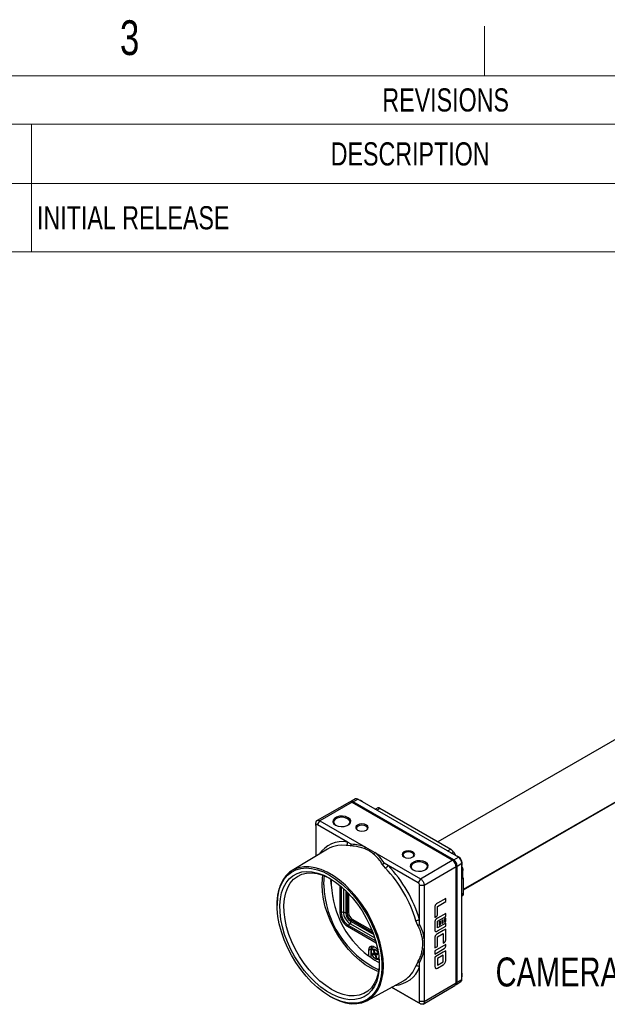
# Model space of a CAD drawing. Header units: millimetres. Extents: x 5 to 274, y 4 to 211.
# Tile 12 of 13: x 162 to 216, y 121 to 211. Entities that reach past the tile are written whole.
import ezdxf

# ---------------------------------------------------------------- set-up
doc = ezdxf.new("R2010")
doc.units = ezdxf.units.MM
doc.layers.add('FORMAT', color=7, linetype='Continuous')
doc.styles.add('SLDTEXTSTYLE0', font='TXT', dxfattribs={"width": 0.75})

# ---------------------------------------------------------------- blocks, each defined once
blk = doc.blocks.new('SW_TABLEANNOTATION_0')
at = {"color": 0, "linetype": 'Continuous', "lineweight": 18}
for p, q in [((8.209, 0), (28.171, 0)), ((28.171, 0), (100.557, 0)), ((8.209, -4.417), (28.171, -4.417)), ((28.171, -4.417), (28.171, -9.865)), ((28.171, -4.417), (100.557, -4.417)), ((8.209, -9.865), (28.171, -9.865)), ((28.171, -9.865), (100.557, -9.865)), ((28.171, -9.865), (28.171, -16.098)), ((8.209, -16.098), (28.171, -16.098)), ((28.171, -16.098), (100.557, -16.098))]:
    blk.add_line(p, q, dxfattribs=at)
at = {"color": 0, "linetype": 'Continuous', "lineweight": 0, "attachment_point": 1, "style": 'SLDTEXTSTYLE0'}
for s, insert, char_height in [('REVISIONS', (60.224, -1.154), 2.1167), ('DESCRIPTION', (55.503, -6.087), 2.11667), ('INITIAL RELEASE', (28.671, -11.927), 2.11667)]:
    blk.add_mtext(s, dxfattribs=dict(at, insert=insert, char_height=char_height))

msp = doc.modelspace()

# ---------------------------------------------------------------- linework, layer by layer
at = {"color": 7, "linetype": 'Continuous', "lineweight": 25}
for p, q in [((246.9746185, 162.6754655), (200.2050932, 135.6759932)), ((251.924366, 159.7678199), (202.5245586, 131.249918)), ((251.924366, 159.8180371), (202.5245687, 131.3001412)), ((192.6609445, 139.5907211), (192.2260738, 139.3396756)), ((192.4510555, 139.317397), (192.8859262, 139.5684425)), ((202.0783143, 134.2617897), (192.8859262, 139.5684425)), ((192.12606, 139.3079325), (189.1621038, 137.6264829)), ((192.3718352, 139.280777), (189.412361, 137.6018701)), ((192.2260738, 139.3396756), (192.1899444, 139.3188186)), ((201.5092869, 134.0058384), (192.3718352, 139.280777)), ((192.3718352, 139.280777), (192.407813, 139.2603585)), ((192.3803448, 139.2765766), (192.4510555, 139.317397)), ((201.572733, 133.9699238), (192.3803448, 139.2765766)), ((192.407813, 139.2603585), (201.5452648, 133.9854199)), ((201.6434437, 134.0107443), (192.4510555, 139.317397)), ((194.4710874, 138.6533483), (194.6557755, 138.7599665)), ((194.9057755, 138.7352242), (201.3758033, 135.0001566)), ((189.0588023, 137.1527824), (189.0606615, 137.3987688)), ((189.0588023, 137.1527824), (189.0588023, 134.3666543)), ((189.200229, 137.2344466), (189.412361, 137.6018701)), ((191.9387932, 135.6535072), (189.200229, 137.2344466)), ((189.412361, 137.6018701), (193.5792551, 135.1963734)), ((192.2237654, 135.2975578), (191.8295669, 135.3259779)), ((192.2935476, 135.4487118), (191.9387932, 135.6535072)), ((193.5792551, 135.1963734), (194.4341258, 134.702867)), ((190.1056864, 135.0012225), (186.8943816, 133.0546922)), ((194.4341258, 134.702867), (198.6010198, 132.2973703)), ((201.6258033, 134.7362551), (201.8104614, 134.4164179)), ((201.6434437, 134.0107443), (202.0783143, 134.2617897)), ((195.4121668, 133.2577869), (195.1215218, 133.6247186)), ((195.6503236, 133.5108863), (195.2955691, 133.7156817)), ((198.3888877, 131.9299469), (195.6503236, 133.5108863)), ((198.6010198, 132.2973703), (201.5092869, 134.0058384)), ((201.8631623, 133.3936394), (198.9564217, 131.6860681)), ((201.5092869, 134.0058384), (201.5452648, 133.9854199)), ((201.572733, 133.9699238), (201.6434437, 134.0107443)), ((201.8563606, 133.4772209), (201.8570521, 133.5099718)), ((201.8631623, 133.3936394), (201.8631623, 133.4348192)), ((201.8631623, 122.7786089), (201.8631623, 133.3936394)), ((201.890931, 133.4187887), (201.9616417, 133.4596091)), ((201.890931, 122.8037581), (201.890931, 133.4187887)), ((201.9616417, 133.4596091), (202.3965124, 133.7106546)), ((201.9616417, 122.8445785), (201.9616417, 133.4596091)), ((202.3965124, 123.095624), (202.3965124, 133.7106546)), ((202.3965124, 133.4013479), (202.4588309, 133.2934091)), ((202.4588309, 133.2934091), (202.3965124, 133.2574334)), ((202.462626, 133.2806239), (202.3965124, 133.2424573)), ((202.4588309, 133.2934091), (202.462626, 133.2806239)), ((202.462626, 133.2806239), (202.4937387, 133.1450811)), ((202.4937387, 133.1450811), (202.3965124, 133.0889535)), ((202.3965124, 133.0152308), (202.504199, 133.077397)), ((202.5247773, 132.3334576), (202.3965124, 132.2594118)), ((202.4364635, 133.0172578), (202.4364635, 132.4865074)), ((202.4937387, 133.1450811), (202.504199, 133.077397)), ((202.5247773, 132.3334576), (202.5244979, 130.9492016)), ((190.4358012, 132.0300323), (190.4408195, 132.2643588)), ((190.4358012, 132.0300323), (190.4358012, 131.7851099)), ((191.248974, 131.6837094), (191.248974, 129.1722556)), ((191.3747524, 131.5780849), (191.3747524, 129.1722556)), ((198.6010198, 132.2973703), (198.3888877, 131.9299469)), ((198.9564217, 131.6860681), (198.5303145, 131.6849948)), ((198.5303145, 128.5259219), (198.5303145, 131.6849948)), ((198.9564217, 131.6860681), (198.9564217, 126.8905117)), ((191.5690249, 131.406297), (191.5690249, 129.2732369)), ((191.7793041, 131.2081325), (191.7793041, 129.1518454)), ((191.9089932, 131.0793318), (191.9089932, 129.1518454)), ((192.0267914, 130.9578197), (192.0267914, 129.213076)), ((202.5244979, 130.9087828), (202.3965124, 130.8348984)), ((202.5107093, 130.8379466), (202.3965124, 130.7720221)), ((202.4841928, 130.778949), (202.3965124, 130.7283322)), ((202.4456555, 130.7342398), (202.3965124, 130.7058701)), ((202.4841928, 130.778949), (202.4456555, 130.7342398)), ((202.5107093, 130.8379466), (202.4841928, 130.778949)), ((202.5244979, 130.9087828), (202.5107093, 130.8379466)), ((202.5244979, 130.9492016), (202.5244979, 130.9087828)), ((185.514338, 129.936303), (185.514338, 129.8624688)), ((199.9313243, 129.7466084), (199.9313243, 129.6341787)), ((199.9313243, 129.6341787), (199.9313243, 128.7622786)), ((200.1691351, 130.0509245), (200.0726268, 129.9942305)), ((200.9175505, 130.4905828), (200.1691351, 130.0509245)), ((200.1691351, 129.7738812), (200.9175505, 130.2135395)), ((200.1691351, 129.0405426), (200.1691351, 129.7738812)), ((200.9175505, 130.2135395), (200.9175505, 130.4905828)), ((191.3747524, 129.1722556), (191.248974, 129.1722556)), ((191.5690249, 129.2732369), (191.3747524, 129.1722556)), ((191.7793041, 129.1518454), (191.5690249, 129.2732369)), ((191.9089932, 129.1518454), (191.7793041, 129.1518454)), ((191.9089932, 129.1518454), (192.0267914, 129.213076)), ((199.9313243, 128.7622786), (200.0501954, 128.8321097)), ((200.9175547, 129.1201701), (200.1691393, 128.6805118)), ((200.1691393, 128.4034685), (200.9175547, 128.8431268)), ((200.9175547, 128.8431268), (200.9175547, 129.1201701)), ((192.0189699, 128.056438), (191.9560807, 127.9475107)), ((191.9560807, 127.9475107), (194.5711741, 126.4378494)), ((192.2035681, 128.1741759), (192.0189699, 128.056438)), ((192.0189699, 128.056438), (194.5229992, 126.6108927)), ((192.2684127, 128.5293125), (192.2035681, 128.4169985)), ((192.2035681, 128.4169985), (194.3376638, 127.1850112)), ((192.2035681, 128.4169985), (192.2035681, 128.1741759)), ((192.2035681, 128.1741759), (194.4399852, 126.8831198)), ((192.2684127, 128.5293125), (192.3803448, 128.6007036)), ((192.2684127, 128.5293125), (194.2676889, 127.3751549)), ((192.3803448, 128.6007036), (194.1993058, 127.5506397)), ((198.3656499, 128.0102982), (198.1921132, 128.4459892)), ((198.5303145, 128.1157407), (198.5303145, 128.5259219)), ((199.9313148, 128.3846642), (199.9313148, 128.263758)), ((199.9313148, 128.263758), (199.9313148, 127.668917)), ((200.1691393, 128.6805118), (200.0653548, 128.6195434)), ((200.1691393, 127.8086275), (200.1691393, 128.4034685)), ((200.9175547, 128.2482859), (200.1691393, 127.8086275)), ((200.1691393, 127.5315843), (200.9175547, 127.9712426)), ((200.4441693, 128.4061351), (200.3252571, 128.3362798)), ((200.3252571, 128.3362798), (200.3252571, 128.0592366)), ((200.3252571, 128.0592366), (200.4441693, 128.1290918)), ((200.4441693, 128.1290918), (200.4441693, 128.4061351)), ((200.6808702, 128.5451855), (200.5619579, 128.4753302)), ((200.5619579, 128.4753302), (200.5619579, 128.198287)), ((200.5619579, 128.198287), (200.6808702, 128.2681423)), ((200.6808702, 128.2681423), (200.6808702, 128.5451855)), ((200.9175574, 128.6842279), (200.7986451, 128.6143727)), ((200.7986451, 128.6143727), (200.7986451, 128.3373294)), ((200.7986451, 128.3373294), (200.9175574, 128.4071847)), ((200.9175547, 127.9712426), (200.9175547, 128.2482859)), ((200.9175574, 128.4071847), (200.9175574, 128.6842279)), ((199.931312, 126.9628004), (199.931312, 126.8395958)), ((199.9313148, 127.668917), (199.9313148, 127.5527521)), ((200.1691365, 127.2563654), (200.0633789, 127.1942378)), ((200.0694245, 127.4730067), (200.1691393, 127.5315843)), ((200.6797411, 127.5563212), (200.1691365, 127.2563654)), ((200.1691365, 126.9793063), (200.6797411, 127.2792621)), ((200.1691365, 126.1074219), (200.1691365, 126.9793063)), ((200.9175519, 127.6960236), (200.6797411, 127.5563212)), ((200.6797411, 127.2792621), (200.6797411, 126.4073777)), ((200.9175519, 127.4189646), (200.9175519, 127.6960236)), ((200.9175519, 126.6904467), (200.9175519, 127.4189646)), ((194.3915212, 126.0833295), (194.3095426, 126.0458685)), ((198.9564217, 126.8905117), (198.9564217, 125.8665939)), ((199.931312, 126.8395958), (199.931312, 125.9677114)), ((199.931312, 125.9677114), (200.1691365, 126.1074219)), ((200.9175547, 126.2718679), (199.9313148, 125.6924991)), ((200.6797411, 126.4073777), (200.7944876, 126.4747858)), ((200.9175547, 126.160476), (200.9175547, 126.2718679)), ((194.0774011, 125.8450774), (193.8541517, 125.7290341)), ((193.8541517, 125.7290341), (193.8541517, 125.2466179)), ((194.0774011, 125.8450774), (194.0774011, 125.1134787)), ((194.1162135, 125.5861262), (194.1161606, 125.5620813)), ((194.4061881, 125.4708906), (194.2131911, 125.4580392)), ((194.2131911, 125.4580392), (194.2562358, 125.3440437)), ((194.2562358, 125.3440437), (194.5102113, 125.4512353)), ((194.2562358, 125.3440437), (194.4492328, 125.3568951)), ((194.3757751, 125.7610199), (194.2985763, 125.7558793)), ((194.2985763, 125.7558793), (194.4061881, 125.4708906)), ((194.2985763, 125.7558793), (194.3793739, 125.751489)), ((194.4833869, 125.4760311), (194.3757751, 125.7610199)), ((194.4711642, 125.5084005), (194.4061881, 125.4708906)), ((194.6260095, 125.4589461), (194.4492328, 125.3568951)), ((194.4492328, 125.3568951), (194.5568446, 125.0719064)), ((194.6763838, 125.4888825), (194.4833869, 125.4760311)), ((194.5004201, 125.4771653), (194.5102113, 125.4512353)), ((194.6260095, 125.4589461), (194.5102113, 125.4512353)), ((194.5264316, 125.3620356), (194.6888718, 125.4558104)), ((194.5264316, 125.3620356), (194.7194285, 125.374887)), ((194.6340434, 125.0770469), (194.5264316, 125.3620356)), ((194.6059992, 125.1513165), (194.5568446, 125.0719064)), ((194.6260095, 125.4589461), (194.6382322, 125.4265767)), ((194.7194285, 125.374887), (194.6763838, 125.4888825)), ((194.775105, 125.4370253), (194.7788718, 125.4268405)), ((198.9564217, 125.8665939), (198.9564217, 121.0710376)), ((199.9313148, 125.41544), (200.7753477, 125.9112691)), ((199.9313148, 125.6924991), (199.9313148, 125.41544)), ((199.9313148, 125.140127), (199.9313148, 124.8631795)), ((200.1691393, 125.2799495), (199.931534, 125.1403678)), ((200.6797438, 125.5799053), (200.1691393, 125.2799495)), ((200.6795246, 125.302717), (200.1693448, 125.0030107)), ((200.917349, 125.719487), (200.6797438, 125.5799053)), ((200.6797438, 124.7082606), (200.6797438, 125.3027342)), ((200.9175547, 125.4425483), (200.9175547, 125.7193526)), ((200.9175547, 124.8477074), (200.9175547, 125.4425483)), ((194.5568446, 125.0719064), (194.6340434, 125.0770469)), ((198.1921132, 124.2983688), (198.3656499, 124.654521)), ((198.5303145, 124.2290371), (198.5303145, 124.6392184)), ((198.5303145, 121.0699642), (198.5303145, 124.2290371)), ((199.9313148, 124.8631795), (199.9313148, 124.2683385)), ((200.1691393, 125.0026347), (200.1691393, 124.4083048)), ((200.1691393, 124.1310061), (200.6797438, 124.4309619)), ((200.1693448, 124.4081698), (200.6795246, 124.7078761)), ((193.7587385, 121.1639889), (197.0503052, 122.9714864)), ((198.8507786, 120.8408985), (201.7634503, 122.551954)), ((198.9564217, 121.0710376), (201.8631623, 122.7786089)), ((201.8049315, 122.6018941), (201.8684254, 122.6385483)), ((201.8684254, 122.6385483), (202.303296, 122.8895938)), ((201.890931, 122.8037581), (201.9616417, 122.8445785)), ((201.9616417, 122.8445785), (202.3965124, 123.095624)), ((190.3042078, 121.5652719), (190.3681466, 121.5283488)), ((198.6010198, 120.865799), (195.975678, 122.3813765)), ((195.9757134, 122.3813959), (198.3888877, 120.9883)), ((198.6010198, 120.865799), (198.3888877, 120.9883)), ((198.9564217, 121.0710376), (198.5303145, 121.0699642))]:
    msp.add_line(p, q, dxfattribs=at)
at = {"color": 8, "linetype": 'Continuous', "lineweight": 25}
for p, q in [((194.6175172, 138.5688162), (194.9057755, 138.7352242)), ((201.0875451, 134.8337487), (201.3758033, 135.0001566)), ((201.4411153, 134.6296369), (201.6258033, 134.7362551)), ((202.4364635, 133.0172578), (202.3965124, 132.9941945)), ((202.3965124, 132.4634441), (202.4364635, 132.4865074)), ((202.5244979, 130.9492016), (202.3965124, 130.8753171))]:
    msp.add_line(p, q, dxfattribs=at)
at = {"color": 7, "linetype": 'Continuous', "lineweight": 25, "flags": 128}
for points in [[(193.3935306, 139.2754087), (193.3229957, 139.3453673), (193.2809587, 139.3783694)], [(190.8423876, 137.2049476), (191.0770906, 137.1100757), (191.3538472, 137.0672659), (191.6392764, 137.0816819), (191.8989512, 137.1515847), (192.1015511, 137.2685431), (192.2226395, 137.4184502), (192.2476113, 137.583225), (192.1734546, 137.7429931), (192.0091138, 137.8784843), (191.7744107, 137.9733563), (191.4976542, 138.016166), (191.212225, 138.0017501), (190.9525501, 137.9318473), (190.7499502, 137.8148888), (190.6288619, 137.6649817), (190.60389, 137.500207), (190.6780467, 137.3404388), (190.8423876, 137.2049476)], [(191.9814241, 137.189688), (192.0401147, 137.2321364), (192.150195, 137.3684156), (192.1728967, 137.5182109), (192.1054815, 137.6634547), (191.9560807, 137.7866285), (191.7427144, 137.8728757), (191.4911175, 137.9117936), (191.2316364, 137.8986882), (190.9955683, 137.8351402), (190.8113866, 137.7288144), (190.7013063, 137.5925352), (190.6786046, 137.44274), (190.7460198, 137.2974962), (190.8700771, 137.189688)], [(192.8576419, 136.735513), (193.0441853, 136.6635573), (193.2642283, 136.6382899), (193.4842713, 136.6635573), (193.6708147, 136.735513), (193.795459, 136.8432022), (193.8392283, 136.9702303), (193.795459, 137.0972584), (193.6708147, 137.2049476), (193.4842713, 137.2769033), (193.2642283, 137.3021707), (193.0441853, 137.2769033), (192.8576419, 137.2049476), (192.7329976, 137.0972584), (192.6892283, 136.9702303), (192.7329976, 136.8432022), (192.8576419, 136.735513)], [(193.6425051, 136.7202363), (193.7261681, 136.7985305), (193.7642283, 136.9089897), (193.7261681, 137.019449), (193.6177817, 137.1130918), (193.45557, 137.1756619), (193.2642283, 137.1976336), (193.0728866, 137.1756619), (192.9106749, 137.1130918), (192.8022885, 137.019449), (192.7642283, 136.9089897), (192.8022885, 136.7985305), (192.8859515, 136.7202364)], [(197.1002826, 134.2862886), (197.286826, 134.214333), (197.506869, 134.1890655), (197.726912, 134.214333), (197.9134554, 134.2862886), (198.0380997, 134.3939779), (198.081869, 134.521006), (198.0380997, 134.6480341), (197.9134554, 134.7557233), (197.726912, 134.8276789), (197.506869, 134.8529464), (197.286826, 134.8276789), (197.1002826, 134.7557233), (196.9756383, 134.6480341), (196.931869, 134.521006), (196.9756383, 134.3939779), (197.1002826, 134.2862886)], [(197.8851463, 134.2710124), (197.9688087, 134.3493062), (198.006869, 134.4597654), (197.9688087, 134.5702246), (197.8604224, 134.6638674), (197.6982107, 134.7264375), (197.506869, 134.7484093), (197.3155273, 134.7264375), (197.1533156, 134.6638674), (197.0449292, 134.5702246), (197.006869, 134.4597654), (197.0449292, 134.3493062), (197.1285916, 134.2710124)], [(190.3681466, 121.5283488), (190.6512054, 121.3744267), (191.2119277, 121.1264106), (191.7612499, 120.9596343), (192.2917435, 120.876353), (192.7962345, 120.877693), (193.2679003, 120.9636361), (193.7003627, 121.1330202), (194.0877732, 121.3835546), (194.4248928, 121.7118512), (194.7071626, 122.1134704), (194.9307652, 122.582981), (195.092677, 123.1140337), (195.1907082, 123.6994469), (195.2235333, 124.3313038), (195.1907082, 125.0010598), (195.092677, 125.6996574), (194.9307652, 126.4176494), (194.7071626, 127.1453262), (194.4248928, 127.8728471), (194.0877732, 128.5903738), (193.7003627, 129.2882028), (193.2679003, 129.9568973), (192.7962345, 130.5874143), (192.2917435, 131.1712271), (191.7612499, 131.7004406), (191.2119277, 132.1678983), (190.6512054, 132.5672784), (190.0866659, 132.8931801), (189.5259436, 133.1411962), (188.9766213, 133.3079725), (188.4461277, 133.3912538), (187.9416368, 133.3899138), (187.4699709, 133.3039707), (187.0375086, 133.1345866), (186.6500981, 132.8840522), (186.3129785, 132.5557556), (186.0307087, 132.1541364), (185.807106, 131.6846258), (185.6451943, 131.1535731), (185.547163, 130.5681599), (185.514338, 129.936303), (185.514338, 129.936303)], [(190.3049864, 132.6289503), (190.8611468, 132.2704799), (191.409786, 131.8420456), (191.9434847, 131.3494411), (192.4550255, 130.7993281), (192.9374907, 130.1991459), (193.3843559, 129.557011), (193.7895778, 128.8816072), (194.1476766, 128.182068), (194.4538097, 127.4678536), (194.703837, 126.7486225), (194.8943774, 126.0341011), (195.0228541, 125.3339521), (195.0875298, 124.6576437), (195.0875298, 124.0143218), (195.0228541, 123.4126864), (194.8943774, 122.8608735), (194.703837, 122.3663453), (194.4538097, 121.9357896), (194.1476766, 121.5750289), (193.7895778, 121.2889418), (193.3843559, 121.0813973), (192.9374907, 120.9552019), (192.4550255, 120.9120622), (191.9434847, 120.9525617), (191.409786, 121.0761526), (190.8611468, 121.2811636), (190.3049864, 121.5648223), (189.7488261, 121.9232927), (189.2001869, 122.351727), (188.6664881, 122.8443315), (188.1549473, 123.3944445), (187.6724821, 123.9946267), (187.225617, 124.6367616), (186.820395, 125.3121654), (186.4622962, 126.0117046), (186.1561632, 126.725919), (185.9061359, 127.4451501), (185.7155955, 128.1596715), (185.5871187, 128.8598205), (185.522443, 129.5361289), (185.522443, 130.1794508), (185.5871187, 130.7810862), (185.7155955, 131.3328992), (185.9061359, 131.8274273), (186.1561632, 132.257983), (186.4622962, 132.6187437), (186.820395, 132.9048308), (187.225617, 133.1123753), (187.6724821, 133.2385707), (188.1549473, 133.2817104), (188.6664881, 133.2412109), (189.2001869, 133.11762), (189.7488261, 132.912609), (190.3049864, 132.6289503)], [(197.9134554, 133.1229071), (198.1481584, 133.0280351), (198.424915, 132.9852254), (198.7103442, 132.9996413), (198.970019, 133.0695441), (199.1726189, 133.1865025), (199.2937073, 133.3364096), (199.3186791, 133.5011844), (199.2445224, 133.6609526), (199.0801816, 133.7964438), (198.8454785, 133.8913157), (198.568722, 133.9341255), (198.2832928, 133.9197095), (198.0236179, 133.8498067), (197.821018, 133.7328483), (197.6999297, 133.5829412), (197.6749578, 133.4181664), (197.7491146, 133.2583982), (197.9134554, 133.1229071)], [(199.0524905, 133.1076465), (199.1111825, 133.1500959), (199.2212628, 133.2863751), (199.2439645, 133.4361703), (199.1765493, 133.5814141), (199.0271486, 133.7045879), (198.8137822, 133.7908351), (198.5621853, 133.8297531), (198.3027042, 133.8166477), (198.0666361, 133.7530997), (197.8824544, 133.6467738), (197.7723741, 133.5104946), (197.7496725, 133.3606994), (197.8170876, 133.2154556), (197.9411465, 133.1076465)], [(190.3049864, 132.343161), (190.8423205, 131.9961416), (191.3721116, 131.5803473), (191.8869225, 131.1016151), (192.3795266, 130.5666653), (192.8430087, 129.9830073), (193.2708624, 129.3588346), (193.6570818, 128.7029091), (193.9962452, 128.0244385), (194.2835913, 127.3329471), (194.5150866, 126.638142), (194.6874812, 125.9497766), (194.7983553, 125.2775141), (194.8461523, 124.6307916), (194.8302013, 124.0186877), (194.7507262, 123.4497949), (194.6088426, 122.9320994), (194.4065424, 122.4728683), (194.1466653, 122.0785482), (193.8328594, 121.7546747), (193.4695299, 121.505794), (193.0617772, 121.3354001), (192.6153252, 121.2458848), (192.1364411, 121.2385047), (191.6318474, 121.3133635), (191.1086274, 121.4694102), (190.5741261, 121.7044544), (190.0358467, 122.0151965), (189.5013454, 122.3972744), (188.9781255, 122.8453245), (188.4735317, 123.3530573), (187.9946476, 123.9133452), (187.5481956, 124.518323), (187.1404429, 125.1594982), (186.7771134, 125.8278701), (186.4633076, 126.5140562), (186.2034305, 127.208424), (186.0011302, 127.901226), (185.8592467, 128.5827368), (185.7797715, 129.2433896), (185.7638205, 129.8739101), (185.8116175, 130.4654474), (185.9224916, 131.0096974), (186.0948863, 131.4990201), (186.3263815, 131.9265465), (186.6137277, 132.2862751), (186.952891, 132.5731561), (187.3391104, 132.7831622), (187.7669642, 132.9133454), (188.2304462, 132.9618784), (188.7230503, 132.9280796), (189.2378613, 132.8124238), (189.7676523, 132.6165343), (190.3049864, 132.343161)], [(190.4923697, 122.175169), (189.9570956, 122.5223001), (189.4299358, 122.9404172), (188.9188813, 123.4231819), (188.4316793, 123.963276), (187.9757153, 124.5525122), (187.5579012, 125.1819584), (187.1845707, 125.8420727), (186.861383, 126.5228486), (186.5932373, 127.2139661), (186.3841986, 127.9049485), (186.2374355, 128.5853214), (186.1551729, 129.244771), (186.1386578, 129.8733006), (186.1881405, 130.4613824), (186.302871, 131.0001016), (186.4811099, 131.481292), (186.7201555, 131.897659), (187.016384, 132.242891), (187.3653049, 132.5117546), (187.7616289, 132.7001742), (188.1993482, 132.8052934), (188.6718273, 132.8255188), (189.171904, 132.7605438), (189.6919976, 132.6113533), (190.2242241, 132.3802089), (190.4003875, 132.2869303)], [(189.6155573, 131.7279613), (189.6485719, 132.3270172), (189.6901912, 132.6120057)], [(189.7711208, 131.7279613), (189.8035458, 132.3163197), (189.837392, 132.5558715)], [(202.4389136, 133.0397085), (202.4376913, 133.0335021), (202.4364635, 133.0172578)], [(194.7735136, 123.806479), (194.639475, 123.8573503), (194.1054715, 124.1084832), (193.5694346, 124.4370018), (193.0394901, 124.837926), (192.5236714, 125.3051784), (192.0297979, 125.8316758), (191.565356, 126.409437), (191.1373863, 127.0297038), (190.7523765, 127.6830737), (190.4161627, 128.359642), (190.1338417, 129.0491529), (189.9096933, 129.7411539), (189.7471151, 130.4251551), (189.6485719, 131.0907877), (189.6155573, 131.7279613)], [(194.7150146, 125.8117679), (194.5311152, 125.9941828), (194.3307937, 126.1098259), (194.1425531, 126.1393775), (193.9890979, 126.0792732), (193.8889372, 125.9367624), (193.8541517, 125.7290341)], [(194.1625326, 126.1405624), (194.1115161, 126.0488019), (194.0774011, 125.8450774)], [(194.8136263, 125.139614), (194.8064098, 125.1085748), (194.7435531, 125.0030595), (194.6384887, 124.9604811), (194.5072116, 124.9873219), (194.3697075, 125.0794955), (194.2469103, 125.2229694), (194.1575147, 125.3959009), (194.1151303, 125.5719629), (194.1262098, 125.7243514), (194.1890665, 125.8298667), (194.2941309, 125.8724451), (194.4254081, 125.8456043), (194.5629121, 125.7534307), (194.6857093, 125.6099568), (194.775105, 125.4370253), (194.775105, 125.4370253)], [(194.8471612, 124.5840579), (194.8295665, 124.2371501), (194.7473039, 123.672679), (194.6005408, 123.1617551), (194.3915021, 122.7121237), (194.1233565, 122.3306005), (193.8001688, 122.0229692), (193.4268382, 121.7938932), (193.0090241, 121.6468449), (192.5530601, 121.5840535), (192.0658581, 121.6064708), (191.5548037, 121.713757), (191.0276438, 121.9042858), (190.4923697, 122.175169)], [(202.4291872, 123.5351774), (202.4146409, 123.6192831), (202.3965124, 123.6818222)], [(197.0503052, 122.9714864), (197.0919851, 122.9949373), (197.1669953, 123.040077)]]:
    msp.add_lwpolyline(points, dxfattribs=at)
at = {"color": 8, "linetype": 'Continuous', "lineweight": 25, "flags": 128}
msp.add_lwpolyline([(191.8295669, 135.3259779), (191.3693503, 135.3512727), (191.0632147, 135.329337)], dxfattribs=at)
at = {"color": 7, "linetype": 'Continuous', "lineweight": 25}
for centre, radius, start, end in [((192.7541121, 139.3844459), 0.2263398, 54.382422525, 114.307119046), ((192.3192415, 139.1334004), 0.2263398, 54.382422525, 114.307119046), ((194.7593187, 138.5307925), 0.2514794, 54.38182734, 114.313952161), ((191.3528794, 132.9227939), 2.4239133, 96.863414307, 120.966508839), ((193.2664043, 135.3286181), 0.3396531, 307.288293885, 337.085804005), ((194.1167369, 134.9242046), 0.3869444, 297.829064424, 325.109233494), ((200.9940501, 134.3881469), 0.7213123, 28.855608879, 58.045328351), ((201.7056651, 133.6792172), 0.6915622, 2.605478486, 57.39452166), ((201.6450494, 133.6443451), 0.7900975, 6.824287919, 52.847578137), ((187.0145787, 125.1972664), 11.6400807, 16.20637586, 43.826727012), ((186.9505234, 125.1602842), 12.0589833, 16.20637586, 43.826727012), ((201.2000838, 133.3873513), 0.6915622, 2.605478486, 57.39452166), ((201.2707945, 133.4281717), 0.6915622, 2.605478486, 57.39452166), ((202.6283892, 132.4952489), 0.1921247, 182.607830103, 237.36431572), ((198.6966996, 131.9958183), 8.9295971, 181.718932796, 244.116256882), ((199.0477445, 132.090771), 8.5916143, 178.90599649, 232.807447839), ((192.7841901, 129.2421164), 1.5368048, 182.605478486, 237.39452166), ((192.7734283, 129.2359031), 1.4001233, 182.605478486, 237.39452166), ((192.9466965, 129.3359287), 1.3790973, 182.605478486, 237.39452166), ((192.7004337, 129.1937619), 0.9220829, 182.605478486, 237.39452166), ((192.6893373, 129.1873554), 0.7811516, 182.605478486, 237.39452166), ((192.7943995, 129.2480064), 0.7684024, 182.605478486, 237.39452166), ((198.9920852, 126.5047874), 0.3873695, 95.282465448, 122.4005742), ((197.6096632, 129.8905209), 5.9411285, 233.519870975, 242.298443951), ((198.9140661, 125.5309331), 0.3383226, 82.808115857, 112.514077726), ((201.6704302, 122.7794191), 0.2218401, 305.013332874, 6.29884752), ((201.7411408, 122.8202395), 0.2218401, 305.013332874, 6.29884752), ((202.1760115, 123.071285), 0.2218401, 305.013332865, 6.298847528)]:
    msp.add_arc(centre, radius, start, end, dxfattribs=at)
at = {"color": 8, "linetype": 'Continuous', "lineweight": 25}
for centre, radius, start, end in [((191.5133464, 133.0799289), 2.6085073, 80.613138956, 145.772309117), ((196.1083276, 125.1271176), 2.5831316, 273.866344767, 339.655058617), ((195.7042642, 125.2784722), 2.6739475, 303.163535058, 338.497734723)]:
    msp.add_arc(centre, radius, start, end, dxfattribs=at)
at = {"color": 7, "linetype": 'Continuous', "lineweight": 25}
for centre, major_axis, ratio, start_param, end_param in [((189.0193171, 126.3112363), (5.005865, 8.669943), 0.5772466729, 0.0855481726, 0.3046371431), ((189.0193171, 126.3112363), (5.005865, 8.669943), 0.5772466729, 5.9786294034, 6.1977183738), ((188.9421331, 126.3533278), (10.0537991, 0.0378183), 0.5747676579, 0.0865489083, 0.3033762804), ((188.9421331, 126.3533278), (10.0537991, 0.0378183), 0.5747676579, 5.9754849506, 6.1923123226)]:
    msp.add_ellipse(centre, major_axis=major_axis, ratio=ratio, start_param=start_param, end_param=end_param, dxfattribs=at)
for points, knots in [([(192.3718352, 139.280777), (192.3250493, 139.3022863), (192.2319964, 139.3450665), (192.159409, 139.3189049), (192.1233177, 139.305897)], [0, 0, 0, 0, 0.5027879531, 1, 1, 1, 1]), ([(193.2899387, 139.3718255), (193.2519791, 139.3966505), (193.1746989, 139.4471907), (193.0876868, 139.4672965), (193.0434145, 139.4775264)], [0, 0, 0, 0, 0.4911938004, 1, 1, 1, 1]), ([(189.200229, 137.2344466), (189.1816969, 137.2426902), (189.1446329, 137.2591774), (189.097885, 137.2483997), (189.06518, 137.2132992), (189.0609282, 137.1729546), (189.0588023, 137.1527824)], [0, 0, 0, 0, 0.2500043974, 0.5000062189, 0.7500043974, 1, 1, 1, 1]), ([(189.0606615, 137.3987688), (189.0654772, 137.4479953), (189.0728138, 137.5229918), (189.1169459, 137.5921127), (189.1710272, 137.6383638), (189.243622, 137.6556598), (189.3303993, 137.6429995), (189.3838197, 137.6161925), (189.412361, 137.6018701)], [0, 0, 0, 0, 0.2425063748, 0.3694575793, 0.4998365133, 0.7096939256, 0.8448955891, 1, 1, 1, 1]), ([(193.472175, 135.058391), (193.1700881, 135.1517985), (192.7665782, 135.2765668), (192.3327972, 135.2933415), (192.2237654, 135.2975578)], [0, 0, 0, 0, 0.7486477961, 1, 1, 1, 1]), ([(194.2973762, 134.5820125), (194.1892668, 134.6639762), (193.9881289, 134.8164701), (193.7029618, 134.9643336), (193.5328798, 135.0336507), (193.472175, 135.058391)], [0, 0, 0, 0, 0.42770024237, 0.79573775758, 1, 1, 1, 1]), ([(195.1215218, 133.6247186), (195.0460997, 133.7439484), (194.8159357, 134.1077995), (194.5058503, 134.3913668), (194.2973762, 134.5820125)], [0, 0, 0, 0, 0.3276883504, 1, 1, 1, 1]), ([(202.1326985, 134.2663293), (202.0968042, 134.2893841), (202.0217038, 134.3376209), (201.9332559, 134.3727264), (201.8859685, 134.3745526), (201.8827681, 134.3746762)], [0, 0, 0, 0, 0.46049849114, 0.96348677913, 1, 1, 1, 1]), ([(201.8496918, 133.4795327), (201.8464522, 133.5079199), (201.8367327, 133.5930904), (201.764299, 133.7456442), (201.6486665, 133.907211), (201.5557469, 133.9729625), (201.5092869, 134.0058384)], [0, 0, 0, 0, 0.1428369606, 0.4285549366, 0.7142762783, 1, 1, 1, 1]), ([(201.5452648, 133.9854199), (201.586921, 133.9558545), (201.6702332, 133.8967239), (201.7753125, 133.751176), (201.8488266, 133.5873999), (201.8583838, 133.4856793), (201.8631623, 133.4348192)], [0, 0, 0, 0, 0.2500043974, 0.5000062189, 0.7500043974, 1, 1, 1, 1]), ([(202.3965124, 133.496376), (202.4018185, 133.5077771), (202.423978, 133.5553903), (202.4341112, 133.6448488), (202.430061, 133.7183901), (202.4283253, 133.7499056)], [0, 0, 0, 0, 0.1524840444, 0.6368044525, 1, 1, 1, 1]), ([(198.5303145, 131.6849948), (198.5281886, 131.7076215), (198.5239368, 131.7528751), (198.4912318, 131.8257361), (198.4444839, 131.8904877), (198.4074199, 131.9167938), (198.3888877, 131.9299469)], [0, 0, 0, 0, 0.2499956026, 0.4999937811, 0.7499956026, 1, 1, 1, 1]), ([(198.6010198, 132.2973703), (198.6298607, 132.2785671), (198.6838433, 132.2433724), (198.7715433, 132.1553121), (198.8448869, 132.053768), (198.8995444, 131.9447428), (198.9441439, 131.8243992), (198.9515562, 131.7408862), (198.9564217, 131.6860681)], [0, 0, 0, 0, 0.1550891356, 0.2902857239, 0.5001635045, 0.630532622, 0.7574805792, 1, 1, 1, 1]), ([(200.0726268, 129.9942305), (200.051571, 129.9786861), (200.0101657, 129.9481187), (199.9641935, 129.877151), (199.9363434, 129.8070619), (199.9330171, 129.7669972), (199.9313243, 129.7466084)], [0, 0, 0, 0, 0.2837247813, 0.5579311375, 0.7750324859, 1, 1, 1, 1]), ([(200.0501954, 128.8321097), (200.0679177, 128.8451934), (200.1027688, 128.8709225), (200.1414654, 128.9306567), (200.1649099, 128.9896546), (200.1677101, 129.0233798), (200.1691351, 129.0405426)], [0, 0, 0, 0, 0.2837080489, 0.5579155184, 0.7750221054, 1, 1, 1, 1]), ([(198.7845189, 126.8318522), (198.7549589, 126.9790475), (198.695462, 127.2753145), (198.5460922, 127.6687235), (198.4193724, 127.9086022), (198.3656499, 128.0102982)], [0, 0, 0, 0, 0.3625708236, 0.7297632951, 1, 1, 1, 1]), ([(200.0653548, 128.6195434), (200.0453819, 128.6047988), (200.0061063, 128.5758044), (199.9624963, 128.5084901), (199.9360761, 128.442007), (199.9329206, 128.4040039), (199.9313148, 128.3846642)], [0, 0, 0, 0, 0.2837303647, 0.5579390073, 0.7750366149, 1, 1, 1, 1]), ([(200.0633789, 127.1942378), (200.0437008, 127.1797101), (200.0050033, 127.151141), (199.9620362, 127.0848139), (199.9360038, 127.0193046), (199.9328944, 126.9818573), (199.931312, 126.9628004)], [0, 0, 0, 0, 0.283706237, 0.5579162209, 0.7750241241, 1, 1, 1, 1]), ([(199.9313148, 127.5527521), (199.9339786, 127.530346), (199.9392172, 127.4862832), (199.9760977, 127.4556074), (200.0211756, 127.4503775), (200.0531515, 127.4653745), (200.0694245, 127.4730067)], [0, 0, 0, 0, 0.2836904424, 0.5578914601, 0.7750039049, 1, 1, 1, 1]), ([(194.3131007, 126.0484835), (194.278496, 126.0186276), (194.2101223, 125.9596368), (194.1458547, 125.8352686), (194.1132782, 125.7197575), (194.1155363, 125.6480548), (194.1162965, 125.6239137)], [0, 0, 0, 0, 0.2952303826, 0.5833317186, 0.8597144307, 1, 1, 1, 1]), ([(198.7845189, 125.8434706), (198.8024724, 125.9801936), (198.8359504, 126.2351415), (198.8229625, 126.5647249), (198.7953767, 126.7564063), (198.7845189, 126.8318522)], [0, 0, 0, 0, 0.4122073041, 0.768644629, 1, 1, 1, 1]), ([(200.7753477, 125.9112691), (200.7965374, 125.926913), (200.8382072, 125.9576771), (200.8844724, 126.0290994), (200.9125025, 126.0996367), (200.9158508, 126.1399574), (200.9175547, 126.160476)], [0, 0, 0, 0, 0.283717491, 0.5579339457, 0.775040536, 1, 1, 1, 1]), ([(200.7944876, 126.4747858), (200.812824, 126.4883232), (200.8488835, 126.5149452), (200.8889212, 126.5767512), (200.9131796, 126.6377946), (200.9160773, 126.6726892), (200.9175519, 126.6904467)], [0, 0, 0, 0, 0.2837036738, 0.5579173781, 0.7750271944, 1, 1, 1, 1]), ([(193.8541517, 125.2466179), (193.9022341, 125.2179083), (193.9766261, 125.1734894), (194.0510723, 125.1291573), (194.0774011, 125.1134787)], [0, 0, 0, 0, 0.6463380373, 1, 1, 1, 1]), ([(198.3656499, 124.654521), (198.4307043, 124.7808547), (198.5612742, 125.0344177), (198.7036972, 125.4329752), (198.7574846, 125.7061629), (198.7845189, 125.8434706)], [0, 0, 0, 0, 0.3306048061, 0.6635533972, 1, 1, 1, 1]), ([(199.931534, 125.1403678), (199.9314888, 125.1403347), (199.9314057, 125.1402738), (199.9313433, 125.1401729), (199.9313148, 125.140127)], [0, 0, 0, 0, 0.5442846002, 1, 1, 1, 1]), ([(200.6797438, 125.3027342), (200.6797072, 125.3027485), (200.679643, 125.3027735), (200.6795602, 125.302734), (200.6795246, 125.302717)], [0, 0, 0, 0, 0.5705485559, 1, 1, 1, 1]), ([(200.9175547, 125.7193526), (200.9175378, 125.7193846), (200.9175079, 125.7194411), (200.9174539, 125.719492), (200.9174005, 125.7195088), (200.9173654, 125.719494), (200.917349, 125.719487)], [0, 0, 0, 0, 0.3775344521, 0.6669477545, 0.8452066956, 1, 1, 1, 1]), ([(194.5005514, 124.9920194), (194.5101939, 124.9860811), (194.5602509, 124.9552539), (194.66354, 124.9325723), (194.7592609, 124.9186681), (194.8049375, 124.9314466), (194.8066422, 124.9319235)], [0, 0, 0, 0, 0.10287771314, 0.53406687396, 0.98261091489, 1, 1, 1, 1]), ([(199.9313148, 124.2683385), (199.9359028, 124.229754), (199.9449254, 124.1538753), (200.0084376, 124.1010533), (200.0860596, 124.0920433), (200.1411196, 124.1178654), (200.1691393, 124.1310061)], [0, 0, 0, 0, 0.2837002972, 0.557913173, 0.7750253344, 1, 1, 1, 1]), ([(200.1693448, 125.0030107), (200.169331, 125.0030008), (200.169302, 125.0029798), (200.1692613, 125.0029256), (200.1691972, 125.0028116), (200.1691643, 125.0027112), (200.1691393, 125.0026347)], [0, 0, 0, 0, 0.1307308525, 0.2757334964, 0.4480245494, 1, 1, 1, 1]), ([(200.1691393, 124.4083048), (200.1691433, 124.4082688), (200.1691511, 124.4081989), (200.1692066, 124.4081483), (200.1692737, 124.4081373), (200.1693211, 124.408159), (200.1693448, 124.4081698)], [0, 0, 0, 0, 0.2955822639, 0.5735419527, 0.7865391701, 1, 1, 1, 1]), ([(200.6795246, 124.7078761), (200.6795399, 124.7078869), (200.6795716, 124.7079092), (200.6796163, 124.7079654), (200.6796844, 124.7080811), (200.6797182, 124.7081833), (200.6797438, 124.7082606)], [0, 0, 0, 0, 0.1401944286, 0.2900721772, 0.4625222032, 1, 1, 1, 1]), ([(200.6797438, 124.4309619), (200.7151778, 124.4571216), (200.7848596, 124.5085656), (200.8622297, 124.6279998), (200.9091062, 124.7459612), (200.9147053, 124.813392), (200.9175547, 124.8477074)], [0, 0, 0, 0, 0.2837058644, 0.5579164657, 0.7750246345, 1, 1, 1, 1]), ([(202.3965124, 123.2780782), (202.398031, 123.2809614), (202.4201042, 123.3228686), (202.4339097, 123.4170218), (202.4296802, 123.5061184), (202.4276596, 123.5486837)], [0, 0, 0, 0, 0.0371518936, 0.5400063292, 1, 1, 1, 1]), ([(201.760348, 122.5506061), (201.7897207, 122.5754006), (201.8487884, 122.6252616), (201.8583536, 122.7273075), (201.8631623, 122.7786089)], [0, 0, 0, 0, 0.49727113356, 1, 1, 1, 1]), ([(198.3888877, 120.9883), (198.4074199, 120.9800564), (198.4444839, 120.9635693), (198.4912318, 120.9743469), (198.5239368, 121.0094474), (198.5281886, 121.049792), (198.5303145, 121.0699642)], [0, 0, 0, 0, 0.2500043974, 0.5000062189, 0.7500043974, 1, 1, 1, 1]), ([(198.9564217, 121.0710376), (198.9515567, 121.0217826), (198.944145, 120.9467428), (198.899547, 120.8773529), (198.8448908, 120.8307699), (198.7715491, 120.8130428), (198.6838499, 120.8251709), (198.6298636, 120.8516511), (198.6010198, 120.865799)], [0, 0, 0, 0, 0.2425063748, 0.3694575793, 0.4998365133, 0.7096939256, 0.8448955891, 1, 1, 1, 1])]:
    msp.add_open_spline(points, degree=3, knots=knots, dxfattribs=at)
for points in [[(191.8295669, 135.3259779), (191.8513318, 135.3430265), (191.8948617, 135.3771238), (191.9372088, 135.4629539), (191.9560653, 135.5606507), (191.9445506, 135.622555), (191.9387932, 135.6535072)], [(192.2237654, 135.2975578), (192.2316652, 135.3060392), (192.2474648, 135.323002), (192.2672221, 135.3590889), (192.2834538, 135.400957), (192.290183, 135.4327936), (192.2935476, 135.4487118)], [(195.1215218, 133.6247186), (195.136525, 133.6290993), (195.1665316, 133.6378607), (195.2121554, 133.659015), (195.2562934, 133.6847732), (195.2824772, 133.7053789), (195.2955691, 133.7156817)], [(195.4121668, 133.2577869), (195.4361177, 133.2735736), (195.4840195, 133.3051471), (195.5562909, 133.3737022), (195.6174676, 133.4469681), (195.6393716, 133.4895803), (195.6503236, 133.5108863)], [(198.1921132, 128.4459892), (198.2177603, 128.45884), (198.2690545, 128.4845416), (198.3645459, 128.5129053), (198.4585613, 128.5293309), (198.5063967, 128.5270582), (198.5303145, 128.5259219)], [(198.3656499, 128.0102982), (198.3768654, 128.0210937), (198.3992964, 128.0426848), (198.4401302, 128.0716409), (198.4841951, 128.0970494), (198.5149414, 128.1095102), (198.5303145, 128.1157407)], [(198.5303145, 124.2290371), (198.5063967, 124.2495181), (198.4585613, 124.29048), (198.3645459, 124.323049), (198.2690545, 124.3293291), (198.2177603, 124.3086889), (198.1921132, 124.2983688)], [(198.5303145, 124.6392184), (198.5149414, 124.6442408), (198.4841951, 124.6542857), (198.4401302, 124.6611736), (198.3992964, 124.6621755), (198.3768654, 124.6570725), (198.3656499, 124.654521)]]:
    msp.add_open_spline(points, degree=3, dxfattribs=at)
at = {"layer": 'FORMAT', "color": 7, "linetype": 'Continuous', "lineweight": 18}
for p, q in [((204.45, 205.7), (204.45, 210.225)), ((10.2, 205.7), (269.2, 205.7))]:
    msp.add_line(p, q, dxfattribs=at)

# ---------------------------------------------------------------- block references
at = {"color": 7, "linetype": 'Continuous', "lineweight": 0}
msp.add_blockref('SW_TABLEANNOTATION_0', (134.9079195, 205.7), dxfattribs=at)

# ---------------------------------------------------------------- texts
at = {"color": 7, "linetype": 'Continuous', "lineweight": 0, "insert": (205.4742464, 125.0961523), "char_height": 2.645833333, "attachment_point": 1, "style": 'SLDTEXTSTYLE0'}
msp.add_mtext('CAMERA HEAD', dxfattribs=at)
at = {"layer": 'FORMAT', "insert": (172.0430295, 210.7661233), "char_height": 3.175, "attachment_point": 2, "style": 'SLDTEXTSTYLE0'}
msp.add_mtext('3', dxfattribs=at)

doc.saveas('drawing.dxf')
